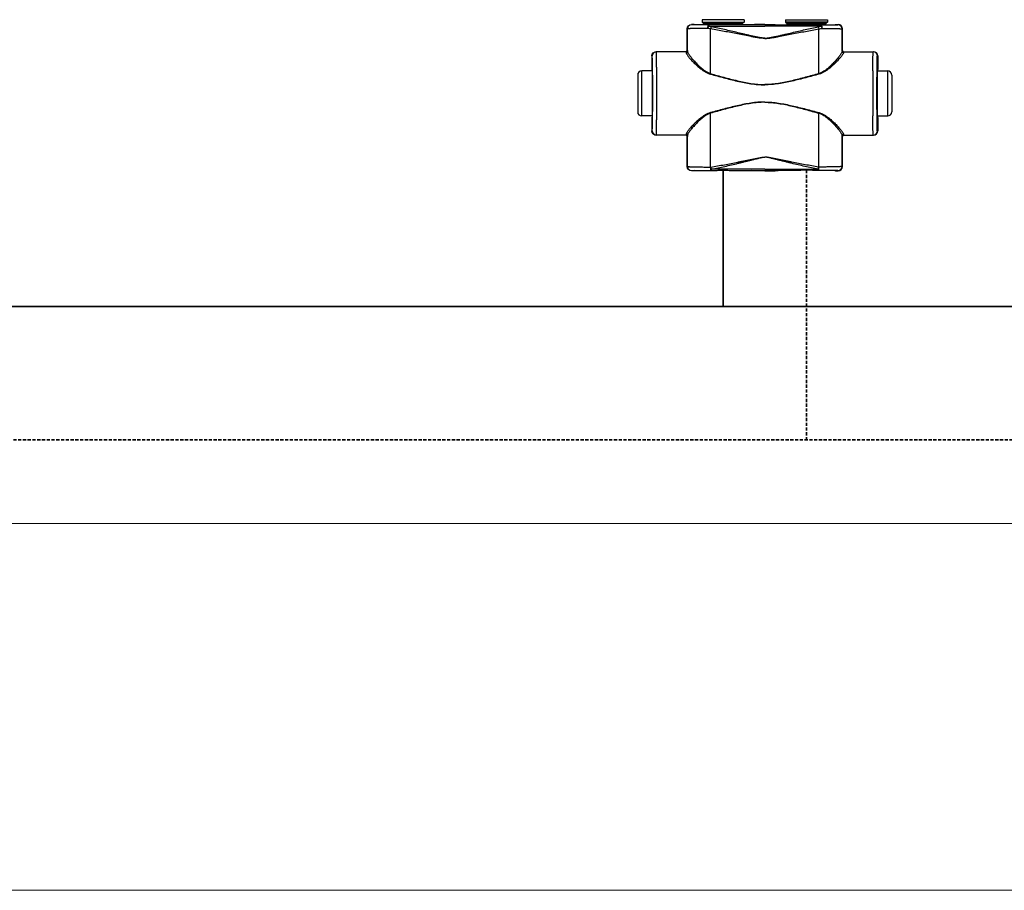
# Model space of a CAD drawing. Header units: millimetres. Extents: x 17747 to 112039, y -74980 to 446921.
# Tile 31 of 256: x 40736 to 41326, y -74980 to -74458. Entities that reach past the tile are written whole.
import ezdxf

# ---------------------------------------------------------------- set-up
doc = ezdxf.new("R2010")
doc.units = ezdxf.units.MM
doc.linetypes.add('phl_thick', pattern=[0])
doc.linetypes.add('VERDECKT', pattern=[9.525, 6.35, -3.175])
for name, color, linetype, lineweight in [('UT_SCHÉMA_PŘÍVOD', 10, 'Continuous', 35), ('UT_SCHÉMA_ZPÁTEČKA', 172, 'VERDECKT', 35), ('VZT_50 POPIS - OBECNE', 7, 'Continuous', 5)]:
    doc.layers.add(name, color=color, linetype=linetype, lineweight=lineweight)

msp = doc.modelspace()

# ---------------------------------------------------------------- linework, layer by layer
at = {"color": 0, "linetype": 'Continuous'}
for p, q in [((41170.48, -74458.31), (41145.28, -74458.31)), ((41145.28, -74458.31), (41145.28, -74459.71)), ((41170.48, -74458.31), (41170.48, -74459.71)), ((41195.28, -74458.31), (41220.48, -74458.31)), ((41195.28, -74458.31), (41195.28, -74459.71)), ((41220.48, -74458.31), (41220.48, -74459.71)), ((41136.5, -74463.83), (41136.38, -74463.71)), ((41136.38, -74476.71), (41136.38, -74463.71)), ((41139, -74461.33), (41138.88, -74461.21)), ((41140.53, -74461.21), (41138.88, -74461.21)), ((41140.88, -74461.31), (41140.53, -74461.21)), ((41145.28, -74459.71), (41146.23, -74460.66)), ((41145.28, -74459.71), (41170.48, -74459.71)), ((41146.23, -74460.66), (41169.52, -74460.66)), ((41146.38, -74461.02), (41169.38, -74461.02)), ((41146.38, -74461.02), (41146.38, -74461.38)), ((41154.02, -74461.4), (41149.18, -74461.4)), ((41149.18, -74462.1), (41149.18, -74461.4)), ((41149.18, -74462.1), (41182.88, -74462.1)), ((41182.88, -74461.4), (41161.73, -74461.4)), ((41169.38, -74461.02), (41169.38, -74461.38)), ((41170.48, -74459.71), (41169.52, -74460.66)), ((41176.63, -74461.21), (41174.88, -74461.31)), ((41182.88, -74461.21), (41176.63, -74461.21)), ((41182.88, -74461.21), (41189.13, -74461.21)), ((41182.88, -74461.4), (41204.02, -74461.4)), ((41216.58, -74462.1), (41182.88, -74462.1)), ((41189.13, -74461.21), (41190.88, -74461.31)), ((41220.48, -74459.71), (41195.28, -74459.71)), ((41195.28, -74459.71), (41196.23, -74460.66)), ((41219.52, -74460.66), (41196.23, -74460.66)), ((41219.38, -74461.02), (41196.38, -74461.02)), ((41196.38, -74461.02), (41196.38, -74461.38)), ((41211.73, -74461.4), (41216.58, -74461.4)), ((41216.58, -74462.1), (41216.58, -74461.4)), ((41219.38, -74461.02), (41219.38, -74461.38)), ((41220.48, -74459.71), (41219.52, -74460.66)), ((41224.88, -74461.31), (41225.23, -74461.21)), ((41225.23, -74461.21), (41226.88, -74461.21)), ((41226.76, -74461.33), (41226.88, -74461.21)), ((41229.26, -74463.83), (41229.38, -74463.71)), ((41229.38, -74476.71), (41229.38, -74463.71)), ((41115.39, -74480.01), (41115.18, -74480.01)), ((41115.18, -74480.01), (41115.18, -74488.16)), ((41135.68, -74477.51), (41117.68, -74477.51)), ((41136.38, -74476.71), (41136.48, -74476.71)), ((41229.38, -74476.71), (41229.27, -74476.71)), ((41230.07, -74477.51), (41248.08, -74477.51)), ((41250.37, -74480.01), (41250.58, -74480.01)), ((41250.58, -74480.01), (41250.58, -74488.16)), ((41115.18, -74488.16), (41115.39, -74488.51)), ((41250.58, -74488.16), (41250.37, -74488.51)), ((41106.68, -74491.51), (41106.68, -74513.51)), ((41115.43, -74489.01), (41109.18, -74489.01)), ((41109.18, -74516.01), (41109.18, -74489.01)), ((41115.57, -74488.52), (41115.57, -74488.51)), ((41250.18, -74488.52), (41250.18, -74488.51)), ((41250.33, -74489.01), (41256.58, -74489.01)), ((41256.58, -74516.01), (41256.58, -74489.01)), ((41259.08, -74491.51), (41259.08, -74513.51)), ((41115.43, -74516.01), (41109.18, -74516.01)), ((41115.39, -74516.51), (41115.18, -74516.86)), ((41115.18, -74516.86), (41115.18, -74525.01)), ((41115.57, -74516.51), (41115.57, -74516.5)), ((41250.18, -74516.51), (41250.18, -74516.5)), ((41250.33, -74516.01), (41256.58, -74516.01)), ((41250.37, -74516.51), (41250.58, -74516.86)), ((41250.58, -74516.86), (41250.58, -74525.01)), ((41115.18, -74525.01), (41115.39, -74525.01)), ((41135.68, -74527.51), (41117.68, -74527.51)), ((41136.48, -74528.31), (41136.38, -74528.31)), ((41136.38, -74546.41), (41136.38, -74528.31)), ((41229.27, -74528.31), (41229.38, -74528.31)), ((41229.38, -74546.41), (41229.38, -74528.31)), ((41230.07, -74527.51), (41248.08, -74527.51)), ((41250.58, -74525.01), (41250.37, -74525.01)), ((41136.38, -74546.41), (41136.5, -74546.29)), ((41150.42, -74546.66), (41150.6, -74546.66)), ((41215.34, -74546.66), (41215.16, -74546.66)), ((41229.38, -74546.41), (41229.26, -74546.29)), ((41138.88, -74548.91), (41139, -74548.79)), ((41140.53, -74548.91), (41138.88, -74548.91)), ((41140.88, -74548.81), (41140.53, -74548.91)), ((41150.75, -74548.72), (41150.92, -74548.72)), ((41182.88, -74547.97), (41150.92, -74547.97)), ((41150.92, -74548.72), (41150.92, -74547.97)), ((41150.92, -74548.72), (41152.18, -74548.72)), ((41163.57, -74548.72), (41182.88, -74548.72)), ((41176.63, -74548.91), (41174.88, -74548.81)), ((41182.88, -74548.91), (41176.63, -74548.91)), ((41182.88, -74547.97), (41214.83, -74547.97)), ((41202.18, -74548.72), (41182.88, -74548.72)), ((41182.88, -74548.91), (41189.13, -74548.91)), ((41189.13, -74548.91), (41190.88, -74548.81)), ((41214.83, -74548.72), (41213.57, -74548.72)), ((41214.83, -74548.72), (41214.83, -74547.97)), ((41215.01, -74548.72), (41214.83, -74548.72)), ((41224.88, -74548.81), (41225.23, -74548.91)), ((41225.23, -74548.91), (41226.88, -74548.91)), ((41226.88, -74548.91), (41226.76, -74548.79))]:
    msp.add_line(p, q, dxfattribs=at)
for centre, radius, start, end in [((41139, -74463.83), 2.5, 90.00246, 179.99754), ((41145.88, -74461.02), 0.5, 0, 45), ((41169.88, -74461.02), 0.5, 135, 180), ((41195.88, -74461.02), 0.5, 0, 45), ((41219.88, -74461.02), 0.5, 135, 180), ((41226.76, -74463.83), 2.5, 0.00246, 89.99754), ((41117.89, -74480.01), 2.5, 90.00225, 180.00111), ((41135.68, -74476.71), 0.8, 270.0036, 359.99724), ((41230.07, -74476.71), 0.8, 180.00276, 269.9964), ((41247.87, -74480.01), 2.5, 359.99889, 89.99775), ((41109.18, -74491.51), 2.5, 90, 180), ((38675.72, -74502.51), 2442.41, 359.68325, 0.31675), ((43690.04, -74502.51), 2442.41, 179.68325, 180.31675), ((41256.58, -74491.51), 2.5, 0, 90), ((41109.18, -74513.51), 2.5, 180, 270), ((41256.58, -74513.51), 2.5, 270, 0), ((41117.89, -74525.01), 2.5, 179.99889, 269.99775), ((41135.68, -74528.31), 0.8, 0.00276, 89.9964), ((41230.07, -74528.31), 0.8, 90.0036, 179.99724), ((41247.87, -74525.01), 2.5, 270.00225, 0.00111), ((41139, -74546.29), 2.5, 180.00246, 269.99754), ((41226.76, -74546.29), 2.5, 270.00246, 359.99754)]:
    msp.add_arc(centre, radius, start, end, dxfattribs=at)
at = {"color": 0, "linetype": 'Continuous', "extrusion": (0, 0, -1)}
for centre, major_axis, ratio, start_param, end_param in [((41138.88, -74463.71), (-1.77, 1.77), 0.999973, -0.785384, 0.785384), ((41157.88, -74461.31), (-17, 0), 0.005236, 4.941076, 6.283185), ((41157.88, -74461.31), (-17, 0), 0.005236, 3.141593, 4.483702), ((41117.68, -74480.01), (-2.5, 0), 0.999945, 0, 1.570796), ((41135.58, -74476.71), (-0.8, 0), 0.999986, -3.141593, -1.659157), ((41115.39, -74502.51), (0, 14), 0.010472, 0, 3.141593), ((41117.68, -74525.01), (-2.5, 0), 0.999945, -1.570796, 0), ((41135.58, -74528.31), (0.8, 0), 0.999986, -1.395381, 0), ((41138.88, -74546.41), (1.77, 1.77), 0.999973, -3.926977, -2.356208), ((41157.88, -74548.81), (-17, 0), 0.005236, 0, 1.229157), ((41157.88, -74548.81), (-17, 0), 0.005236, 1.912436, 3.141593)]:
    msp.add_ellipse(centre, major_axis=major_axis, ratio=ratio, start_param=start_param, end_param=end_param, dxfattribs=at)
at = {"color": 0, "linetype": 'Continuous'}
for centre, major_axis, ratio, start_param, end_param in [((41207.88, -74461.31), (17, 0), 0.005236, 3.141593, 4.483702), ((41207.88, -74461.31), (17, 0), 0.005236, 4.941076, 6.283185), ((41226.88, -74463.71), (1.77, 1.77), 0.999973, -0.785384, 0.785384), ((41230.18, -74476.71), (0.8, 0), 0.999986, -3.141593, -1.659157), ((41248.08, -74480.01), (2.5, 0), 0.999945, 0, 1.570796), ((41250.37, -74502.51), (0, 14), 0.010472, 0, 3.141593), ((41230.18, -74528.31), (-0.8, 0), 0.999986, -1.395381, 0), ((41248.08, -74525.01), (2.5, 0), 0.999945, -1.570796, 0), ((41226.88, -74546.41), (-1.77, 1.77), 0.999973, -3.926977, -2.356208), ((41207.88, -74548.81), (17, 0), 0.005236, 1.912436, 3.141593), ((41207.88, -74548.81), (17, 0), 0.005236, 0, 1.229157)]:
    msp.add_ellipse(centre, major_axis=major_axis, ratio=ratio, start_param=start_param, end_param=end_param, dxfattribs=at)
for points, knots in [([(41148.56, -74463.52), (41147.73, -74463.52), (41146.12, -74463.53), (41144.16, -74463.55), (41142.69, -74463.58), (41141.69, -74463.59), (41140.76, -74463.61), (41139.91, -74463.63), (41139.14, -74463.65), (41138.47, -74463.67), (41137.89, -74463.7), (41137.47, -74463.72), (41137.19, -74463.74), (41137.01, -74463.75), (41136.86, -74463.76), (41136.74, -74463.78), (41136.64, -74463.79), (41136.57, -74463.8), (41136.53, -74463.81), (41136.5, -74463.83), (41136.5, -74463.83)], [0, 0, 0, 0, 0.207034, 0.39928, 0.488214, 0.57154, 0.648707, 0.71921, 0.782588, 0.838437, 0.886403, 0.926186, 0.942933, 0.957549, 0.970012, 0.98031, 0.988432, 0.994377, 0.998178, 1, 1, 1, 1]), ([(41136.51, -74477.25), (41136.51, -74476.12), (41136.51, -74471.65), (41136.5, -74467.18), (41136.5, -74463.83)], [0, 0, 0, 0, 0.250733, 1, 1, 1, 1]), ([(41149.18, -74461.4), (41148.47, -74461.4), (41147.11, -74461.4), (41145.45, -74461.39), (41144.22, -74461.39), (41143.37, -74461.39), (41142.58, -74461.38), (41141.87, -74461.38), (41141.22, -74461.37), (41140.66, -74461.37), (41140.17, -74461.36), (41139.82, -74461.36), (41139.58, -74461.35), (41139.43, -74461.35), (41139.3, -74461.35), (41139.2, -74461.34), (41139.13, -74461.34), (41139.08, -74461.34), (41139.05, -74461.34), (41139.03, -74461.34), (41139.02, -74461.34), (41139.01, -74461.33), (41139, -74461.33), (41139, -74461.33)], [0, 0, 0, 0, 0.207653, 0.400343, 0.489423, 0.572844, 0.650059, 0.720565, 0.783909, 0.839692, 0.887568, 0.927242, 0.943927, 0.958477, 0.970869, 0.981088, 0.989117, 0.992306, 0.994945, 0.997032, 0.998568, 0.999554, 1, 1, 1, 1]), ([(41149.18, -74461.4), (41149.09, -74461.4), (41148.99, -74461.51), (41148.91, -74461.65), (41148.84, -74461.8), (41148.76, -74462.02), (41148.69, -74462.34), (41148.63, -74462.7), (41148.58, -74463.1), (41148.57, -74463.38), (41148.56, -74463.52)], [0, 0, 0, 0, 0.117156, 0.161001, 0.211236, 0.330442, 0.472834, 0.634922, 0.812344, 1, 1, 1, 1]), ([(41149.18, -74462.1), (41149.05, -74462.3), (41148.82, -74462.77), (41148.64, -74463.26), (41148.56, -74463.52)], [0, 0, 0, 0, 0.464895, 1, 1, 1, 1]), ([(41150.43, -74463.88), (41150.27, -74463.86), (41149.64, -74463.76), (41149.02, -74463.63), (41148.56, -74463.52)], [0, 0, 0, 0, 0.252579, 1, 1, 1, 1]), ([(41150.75, -74462.54), (41150.61, -74462.52), (41150.08, -74462.4), (41149.56, -74462.23), (41149.18, -74462.1)], [0, 0, 0, 0, 0.253704, 1, 1, 1, 1]), ([(41150.75, -74462.54), (41150.69, -74462.75), (41150.57, -74463.19), (41150.47, -74463.64), (41150.43, -74463.88)], [0, 0, 0, 0, 0.464569, 1, 1, 1, 1]), ([(41182.88, -74469.52), (41182.88, -74469.52), (41182.19, -74469.52), (41180.81, -74469.44), (41178.76, -74469.16), (41176.72, -74468.81), (41174.01, -74468.3), (41170.63, -74467.64), (41166.59, -74466.84), (41162.54, -74466.06), (41158.5, -74465.3), (41154.47, -74464.57), (41151.77, -74464.11), (41150.43, -74463.88)], [0.5000015, 0.5000015, 0.5000015, 0.5000015, 0.500002, 0.5313979, 0.5627848, 0.5941575, 0.6255147, 0.6881766, 0.7507583, 0.8132458, 0.8756245, 0.9378805, 1, 1, 1, 1]), ([(41150.44, -74490.65), (41150.44, -74488.42), (41150.44, -74479.49), (41150.43, -74470.57), (41150.43, -74463.88)], [0, 0, 0, 0, 0.250952, 1, 1, 1, 1]), ([(41182.88, -74469.34), (41182.88, -74469.34), (41182.53, -74469.34), (41181.84, -74469.31), (41180.47, -74469.18), (41178.77, -74468.9), (41176.75, -74468.48), (41174.73, -74468.02), (41172.73, -74467.55), (41170.05, -74466.91), (41166.72, -74466.11), (41162.72, -74465.16), (41158.73, -74464.25), (41154.74, -74463.37), (41152.08, -74462.81), (41150.75, -74462.54)], [0.499995, 0.499995, 0.499995, 0.499995, 0.4999958, 0.5157333, 0.5314718, 0.5629204, 0.5943483, 0.6257534, 0.6571339, 0.6884877, 0.7511054, 0.813586, 0.8759088, 0.9380534, 1, 1, 1, 1]), ([(41161.73, -74461.4), (41161.09, -74461.4), (41159.81, -74461.43), (41157.88, -74461.45), (41155.95, -74461.43), (41154.66, -74461.4), (41154.02, -74461.4)], [0, 0, 0, 0, 0.248355, 0.5, 0.751645, 1, 1, 1, 1]), ([(41182.88, -74469.34), (41182.88, -74469.34), (41183.22, -74469.34), (41183.91, -74469.31), (41185.29, -74469.18), (41186.99, -74468.9), (41189.01, -74468.48), (41191.02, -74468.02), (41193.03, -74467.55), (41195.7, -74466.91), (41199.04, -74466.11), (41203.03, -74465.16), (41207.03, -74464.25), (41211.01, -74463.37), (41213.68, -74462.81), (41215.01, -74462.54)], [0.499995, 0.499995, 0.499995, 0.499995, 0.4999958, 0.5157333, 0.5314718, 0.5629204, 0.5943483, 0.6257534, 0.6571339, 0.6884877, 0.7511054, 0.813586, 0.8759088, 0.9380534, 1, 1, 1, 1]), ([(41182.88, -74469.52), (41182.88, -74469.52), (41183.57, -74469.52), (41184.95, -74469.44), (41187, -74469.16), (41189.04, -74468.81), (41191.75, -74468.3), (41195.12, -74467.64), (41199.17, -74466.84), (41203.21, -74466.06), (41207.25, -74465.3), (41211.29, -74464.57), (41213.98, -74464.11), (41215.33, -74463.88)], [0.5000015, 0.5000015, 0.5000015, 0.5000015, 0.500002, 0.5313979, 0.5627848, 0.5941575, 0.6255147, 0.6881766, 0.7507583, 0.8132458, 0.8756245, 0.9378805, 1, 1, 1, 1]), ([(41204.02, -74461.4), (41204.66, -74461.4), (41205.95, -74461.43), (41207.88, -74461.45), (41209.81, -74461.43), (41211.09, -74461.4), (41211.73, -74461.4)], [0, 0, 0, 0, 0.248355, 0.5, 0.751645, 1, 1, 1, 1]), ([(41215.01, -74462.54), (41215.14, -74462.52), (41215.67, -74462.4), (41216.2, -74462.23), (41216.58, -74462.1)], [0, 0, 0, 0, 0.253704, 1, 1, 1, 1]), ([(41215.01, -74462.54), (41215.07, -74462.75), (41215.19, -74463.19), (41215.29, -74463.64), (41215.33, -74463.88)], [0, 0, 0, 0, 0.464569, 1, 1, 1, 1]), ([(41215.32, -74490.65), (41215.32, -74488.42), (41215.32, -74479.49), (41215.33, -74470.57), (41215.33, -74463.88)], [0, 0, 0, 0, 0.250952, 1, 1, 1, 1]), ([(41215.33, -74463.88), (41215.49, -74463.86), (41216.11, -74463.76), (41216.73, -74463.63), (41217.19, -74463.52)], [0, 0, 0, 0, 0.252579, 1, 1, 1, 1]), ([(41216.58, -74461.4), (41217.28, -74461.4), (41218.64, -74461.4), (41220.3, -74461.39), (41221.54, -74461.39), (41222.39, -74461.39), (41223.17, -74461.38), (41223.89, -74461.38), (41224.53, -74461.37), (41225.1, -74461.37), (41225.58, -74461.36), (41225.94, -74461.36), (41226.18, -74461.35), (41226.33, -74461.35), (41226.45, -74461.35), (41226.56, -74461.34), (41226.63, -74461.34), (41226.68, -74461.34), (41226.7, -74461.34), (41226.72, -74461.34), (41226.74, -74461.34), (41226.75, -74461.33), (41226.75, -74461.33), (41226.76, -74461.33)], [0, 0, 0, 0, 0.207653, 0.400343, 0.489423, 0.572844, 0.650059, 0.720565, 0.783909, 0.839692, 0.887568, 0.927242, 0.943927, 0.958477, 0.970869, 0.981088, 0.989117, 0.992306, 0.994945, 0.997032, 0.998568, 0.999554, 1, 1, 1, 1]), ([(41216.58, -74461.4), (41216.67, -74461.4), (41216.77, -74461.51), (41216.85, -74461.65), (41216.92, -74461.8), (41216.99, -74462.02), (41217.07, -74462.34), (41217.13, -74462.7), (41217.17, -74463.1), (41217.19, -74463.38), (41217.19, -74463.52)], [0, 0, 0, 0, 0.117156, 0.161001, 0.211236, 0.330442, 0.472834, 0.634922, 0.812344, 1, 1, 1, 1]), ([(41216.58, -74462.1), (41216.7, -74462.3), (41216.93, -74462.77), (41217.11, -74463.26), (41217.19, -74463.52)], [0, 0, 0, 0, 0.464895, 1, 1, 1, 1]), ([(41217.19, -74463.52), (41218.03, -74463.52), (41219.64, -74463.53), (41221.6, -74463.55), (41223.07, -74463.58), (41224.07, -74463.59), (41225, -74463.61), (41225.85, -74463.63), (41226.61, -74463.65), (41227.29, -74463.67), (41227.86, -74463.7), (41228.28, -74463.72), (41228.57, -74463.74), (41228.75, -74463.75), (41228.9, -74463.76), (41229.02, -74463.78), (41229.12, -74463.79), (41229.19, -74463.8), (41229.23, -74463.81), (41229.25, -74463.83), (41229.26, -74463.83)], [0, 0, 0, 0, 0.207034, 0.39928, 0.488214, 0.57154, 0.648707, 0.71921, 0.782588, 0.838437, 0.886403, 0.926186, 0.942933, 0.957549, 0.970012, 0.98031, 0.988432, 0.994377, 0.998178, 1, 1, 1, 1]), ([(41229.25, -74477.25), (41229.25, -74476.12), (41229.25, -74471.65), (41229.25, -74467.18), (41229.26, -74463.83)], [0, 0, 0, 0, 0.250733, 1, 1, 1, 1]), ([(41115.57, -74488.51), (41115.57, -74487.88), (41115.56, -74486.69), (41115.54, -74485.24), (41115.52, -74484.19), (41115.51, -74483.49), (41115.5, -74482.85), (41115.49, -74482.27), (41115.48, -74481.75), (41115.47, -74481.3), (41115.45, -74480.92), (41115.44, -74480.64), (41115.43, -74480.45), (41115.43, -74480.33), (41115.42, -74480.24), (41115.42, -74480.16), (41115.41, -74480.1), (41115.4, -74480.05), (41115.4, -74480.03), (41115.39, -74480.01), (41115.39, -74480.01)], [0, 0, 0, 0, 0.221931, 0.420259, 0.509783, 0.592499, 0.668149, 0.736495, 0.797321, 0.850436, 0.895675, 0.932895, 0.948462, 0.961984, 0.973451, 0.982856, 0.990196, 0.99547, 0.998697, 1, 1, 1, 1]), ([(41118.09, -74489.01), (41118.08, -74488.17), (41118.07, -74486.57), (41118.05, -74484.63), (41118.04, -74483.22), (41118.03, -74482.26), (41118.01, -74481.39), (41118, -74480.6), (41117.99, -74479.9), (41117.98, -74479.28), (41117.96, -74478.75), (41117.95, -74478.37), (41117.94, -74478.11), (41117.93, -74477.96), (41117.93, -74477.82), (41117.92, -74477.71), (41117.91, -74477.63), (41117.9, -74477.57), (41117.9, -74477.53), (41117.89, -74477.51), (41117.89, -74477.51), (41117.89, -74477.51)], [0, 0, 0, 0, 0.218984, 0.416191, 0.505653, 0.588551, 0.664564, 0.733396, 0.794781, 0.848478, 0.894279, 0.932006, 0.947796, 0.961515, 0.973152, 0.982695, 0.990138, 0.995479, 0.998726, 0.999584, 1, 1, 1, 1]), ([(41135.68, -74477.51), (41135.68, -74477.51), (41135.69, -74477.51), (41135.69, -74477.52), (41135.69, -74477.53), (41135.69, -74477.55), (41135.69, -74477.59), (41135.7, -74477.65), (41135.7, -74477.72), (41135.7, -74477.81), (41135.71, -74477.91), (41135.71, -74477.99), (41135.71, -74478.03)], [0, 0, 0, 0, 0.005122, 0.017304, 0.037118, 0.064661, 0.143035, 0.252499, 0.393016, 0.564526, 0.766907, 1, 1, 1, 1]), ([(41136.51, -74477.25), (41136.51, -74477.35), (41136.47, -74477.55), (41136.29, -74477.81), (41136.02, -74477.99), (41135.81, -74478.03), (41135.71, -74478.03)], [0, 0, 0, 0, 0.247572, 0.496581, 0.747591, 1, 1, 1, 1]), ([(41135.71, -74478.03), (41135.71, -74478.09), (41135.73, -74478.23), (41135.81, -74478.46), (41135.92, -74478.7), (41136.13, -74479.09), (41136.48, -74479.63), (41137.01, -74480.34), (41137.66, -74481.12), (41138.69, -74482.31), (41140.19, -74483.89), (41142.23, -74485.85), (41144.15, -74487.49), (41145.84, -74488.76), (41147.7, -74489.97), (41149.24, -74490.69), (41150.34, -74490.99)], [0, 0, 0, 0, 0.009694, 0.02127, 0.034861, 0.050494, 0.087694, 0.13227, 0.183417, 0.240322, 0.368483, 0.511765, 0.666448, 0.747227, 0.829948, 1, 1, 1, 1]), ([(41136.48, -74476.71), (41136.48, -74476.71), (41136.49, -74476.71), (41136.49, -74476.72), (41136.49, -74476.73), (41136.49, -74476.75), (41136.49, -74476.79), (41136.5, -74476.85), (41136.5, -74476.93), (41136.5, -74477.02), (41136.51, -74477.13), (41136.51, -74477.2), (41136.51, -74477.25)], [0, 0, 0, 0, 0.005057, 0.017214, 0.037015, 0.06455, 0.142921, 0.252392, 0.392925, 0.564459, 0.766871, 1, 1, 1, 1]), ([(41136.51, -74477.25), (41136.51, -74477.31), (41136.53, -74477.46), (41136.6, -74477.69), (41136.7, -74477.95), (41136.9, -74478.35), (41137.24, -74478.91), (41137.74, -74479.64), (41138.35, -74480.45), (41139.32, -74481.66), (41140.74, -74483.29), (41142.67, -74485.31), (41144.48, -74487), (41146.1, -74488.31), (41147.88, -74489.57), (41149.37, -74490.34), (41150.44, -74490.65)], [0, 0, 0, 0, 0.010286, 0.022433, 0.036551, 0.052653, 0.090607, 0.135698, 0.187142, 0.244158, 0.372094, 0.514728, 0.6685, 0.748767, 0.830965, 1, 1, 1, 1]), ([(41229.25, -74477.25), (41229.24, -74477.31), (41229.22, -74477.46), (41229.16, -74477.69), (41229.05, -74477.95), (41228.85, -74478.35), (41228.52, -74478.91), (41228.02, -74479.64), (41227.41, -74480.45), (41226.44, -74481.66), (41225.02, -74483.29), (41223.09, -74485.31), (41221.28, -74487), (41219.66, -74488.31), (41217.88, -74489.57), (41216.38, -74490.34), (41215.32, -74490.65)], [0, 0, 0, 0, 0.010286, 0.022433, 0.036551, 0.052653, 0.090607, 0.135698, 0.187142, 0.244158, 0.372094, 0.514728, 0.6685, 0.748767, 0.830965, 1, 1, 1, 1]), ([(41230.05, -74478.03), (41230.04, -74478.09), (41230.02, -74478.23), (41229.95, -74478.46), (41229.84, -74478.7), (41229.63, -74479.09), (41229.27, -74479.63), (41228.74, -74480.34), (41228.1, -74481.12), (41227.07, -74482.31), (41225.56, -74483.89), (41223.52, -74485.85), (41221.61, -74487.49), (41219.91, -74488.76), (41218.06, -74489.97), (41216.51, -74490.69), (41215.42, -74490.99)], [0, 0, 0, 0, 0.009694, 0.02127, 0.034861, 0.050494, 0.087694, 0.13227, 0.183417, 0.240322, 0.368483, 0.511765, 0.666448, 0.747227, 0.829948, 1, 1, 1, 1]), ([(41229.27, -74476.71), (41229.27, -74476.71), (41229.27, -74476.71), (41229.27, -74476.72), (41229.27, -74476.73), (41229.27, -74476.75), (41229.26, -74476.79), (41229.26, -74476.85), (41229.26, -74476.93), (41229.25, -74477.02), (41229.25, -74477.13), (41229.25, -74477.2), (41229.25, -74477.25)], [0, 0, 0, 0, 0.005057, 0.017214, 0.037015, 0.06455, 0.142921, 0.252392, 0.392925, 0.564459, 0.766871, 1, 1, 1, 1]), ([(41229.25, -74477.25), (41229.25, -74477.35), (41229.29, -74477.55), (41229.47, -74477.81), (41229.73, -74477.99), (41229.94, -74478.03), (41230.05, -74478.03)], [0, 0, 0, 0, 0.247572, 0.496581, 0.747591, 1, 1, 1, 1]), ([(41230.07, -74477.51), (41230.07, -74477.51), (41230.07, -74477.51), (41230.07, -74477.52), (41230.07, -74477.53), (41230.07, -74477.55), (41230.06, -74477.59), (41230.06, -74477.65), (41230.06, -74477.72), (41230.05, -74477.81), (41230.05, -74477.91), (41230.05, -74477.99), (41230.05, -74478.03)], [0, 0, 0, 0, 0.005122, 0.017304, 0.037118, 0.064661, 0.143035, 0.252499, 0.393016, 0.564526, 0.766907, 1, 1, 1, 1]), ([(41247.67, -74489.01), (41247.68, -74488.17), (41247.69, -74486.57), (41247.7, -74484.63), (41247.72, -74483.22), (41247.73, -74482.26), (41247.74, -74481.39), (41247.75, -74480.6), (41247.77, -74479.9), (41247.78, -74479.28), (41247.79, -74478.75), (41247.81, -74478.37), (41247.82, -74478.11), (41247.82, -74477.96), (41247.83, -74477.82), (41247.84, -74477.71), (41247.85, -74477.63), (41247.85, -74477.57), (41247.86, -74477.53), (41247.86, -74477.51), (41247.87, -74477.51), (41247.87, -74477.51)], [0, 0, 0, 0, 0.218984, 0.416191, 0.505653, 0.588551, 0.664564, 0.733396, 0.794781, 0.848478, 0.894279, 0.932006, 0.947796, 0.961515, 0.973152, 0.982695, 0.990138, 0.995479, 0.998726, 0.999584, 1, 1, 1, 1]), ([(41250.18, -74488.51), (41250.19, -74487.88), (41250.2, -74486.69), (41250.22, -74485.24), (41250.23, -74484.19), (41250.24, -74483.49), (41250.25, -74482.85), (41250.27, -74482.27), (41250.28, -74481.75), (41250.29, -74481.3), (41250.3, -74480.92), (41250.31, -74480.64), (41250.32, -74480.45), (41250.33, -74480.33), (41250.33, -74480.24), (41250.34, -74480.16), (41250.35, -74480.1), (41250.35, -74480.05), (41250.36, -74480.03), (41250.36, -74480.01), (41250.37, -74480.01)], [0, 0, 0, 0, 0.221931, 0.420259, 0.509783, 0.592499, 0.668149, 0.736495, 0.797321, 0.850436, 0.895675, 0.932895, 0.948462, 0.961984, 0.973451, 0.982856, 0.990196, 0.99547, 0.998697, 1, 1, 1, 1]), ([(41115.57, -74516.5), (41115.59, -74514.31), (41115.62, -74509.64), (41115.63, -74502.51), (41115.62, -74495.38), (41115.59, -74490.72), (41115.57, -74488.52)], [0, 0, 0, 0, 0.235226, 0.499987, 0.764754, 1, 1, 1, 1]), ([(41150.44, -74490.65), (41150.43, -74490.68), (41150.4, -74490.79), (41150.36, -74490.9), (41150.34, -74490.99)], [0, 0, 0, 0, 0.258378, 1, 1, 1, 1]), ([(41150.34, -74490.99), (41153, -74491.7), (41157, -74492.78), (41162.36, -74494.15), (41166.4, -74495.12), (41170.47, -74496), (41174.57, -74496.73), (41178.02, -74497.14), (41180.79, -74497.32), (41182.18, -74497.34), (41182.88, -74497.34), (41182.88, -74497.34)], [0, 0, 0, 0, 0.1245061, 0.1869228, 0.2494269, 0.3120016, 0.3746311, 0.4372993, 0.4686472, 0.4999998, 0.5, 0.5, 0.5, 0.5]), ([(41150.44, -74490.65), (41153.09, -74491.39), (41157.08, -74492.5), (41162.41, -74493.9), (41166.44, -74494.9), (41170.49, -74495.81), (41174.58, -74496.56), (41178.03, -74496.99), (41180.8, -74497.17), (41182.18, -74497.2), (41182.88, -74497.2), (41182.88, -74497.2)], [0, 0, 0, 0, 0.1244767, 0.1868883, 0.2493924, 0.3119715, 0.3746087, 0.437287, 0.4686409, 0.4999998, 0.5, 0.5, 0.5, 0.5]), ([(41215.32, -74490.65), (41212.66, -74491.39), (41208.68, -74492.5), (41203.34, -74493.9), (41199.32, -74494.9), (41195.26, -74495.81), (41191.17, -74496.56), (41187.73, -74496.99), (41184.96, -74497.17), (41183.57, -74497.2), (41182.88, -74497.2), (41182.88, -74497.2)], [0, 0, 0, 0, 0.1244767, 0.1868883, 0.2493924, 0.3119715, 0.3746087, 0.437287, 0.4686409, 0.4999998, 0.5, 0.5, 0.5, 0.5]), ([(41215.42, -74490.99), (41212.76, -74491.7), (41208.75, -74492.78), (41203.4, -74494.15), (41199.36, -74495.12), (41195.29, -74496), (41191.19, -74496.73), (41187.74, -74497.14), (41184.96, -74497.32), (41183.57, -74497.34), (41182.88, -74497.34), (41182.88, -74497.34)], [0, 0, 0, 0, 0.1245061, 0.1869228, 0.2494269, 0.3120016, 0.3746311, 0.4372993, 0.4686472, 0.4999998, 0.5, 0.5, 0.5, 0.5]), ([(41215.32, -74490.65), (41215.32, -74490.68), (41215.36, -74490.79), (41215.39, -74490.9), (41215.42, -74490.99)], [0, 0, 0, 0, 0.258378, 1, 1, 1, 1]), ([(41250.18, -74516.5), (41250.17, -74514.31), (41250.14, -74509.64), (41250.13, -74502.51), (41250.14, -74495.38), (41250.17, -74490.72), (41250.18, -74488.52)], [0, 0, 0, 0, 0.235226, 0.499987, 0.764754, 1, 1, 1, 1]), ([(41182.88, -74507.68), (41181.49, -74507.68), (41178.71, -74507.8), (41174.57, -74508.29), (41170.47, -74509.02), (41166.4, -74509.9), (41162.36, -74510.87), (41157, -74512.24), (41153, -74513.32), (41150.34, -74514.03)], [0.5, 0.5, 0.5, 0.5, 0.5626889, 0.6253582, 0.6879892, 0.7505657, 0.8130716, 0.8754902, 1, 1, 1, 1]), ([(41182.88, -74507.82), (41181.49, -74507.82), (41178.72, -74507.95), (41174.58, -74508.46), (41170.49, -74509.21), (41166.44, -74510.12), (41162.41, -74511.12), (41157.08, -74512.52), (41153.09, -74513.63), (41150.44, -74514.37)], [0.5, 0.5, 0.5, 0.5, 0.5627005, 0.6253799, 0.6880187, 0.7505997, 0.8131057, 0.8755193, 1, 1, 1, 1]), ([(41182.88, -74507.68), (41184.27, -74507.68), (41187.05, -74507.8), (41191.19, -74508.29), (41195.29, -74509.02), (41199.36, -74509.9), (41203.4, -74510.87), (41208.75, -74512.24), (41212.76, -74513.32), (41215.42, -74514.03)], [0.5, 0.5, 0.5, 0.5, 0.5626889, 0.6253582, 0.6879892, 0.7505657, 0.8130716, 0.8754902, 1, 1, 1, 1]), ([(41182.88, -74507.82), (41184.27, -74507.82), (41187.04, -74507.95), (41191.17, -74508.46), (41195.26, -74509.21), (41199.32, -74510.12), (41203.34, -74511.12), (41208.68, -74512.52), (41212.66, -74513.63), (41215.32, -74514.37)], [0.5, 0.5, 0.5, 0.5, 0.5627005, 0.6253799, 0.6880187, 0.7505997, 0.8131057, 0.8755193, 1, 1, 1, 1]), ([(41115.39, -74525.01), (41115.39, -74525.01), (41115.4, -74524.99), (41115.4, -74524.97), (41115.41, -74524.92), (41115.42, -74524.86), (41115.42, -74524.78), (41115.43, -74524.69), (41115.43, -74524.57), (41115.44, -74524.38), (41115.45, -74524.11), (41115.47, -74523.72), (41115.48, -74523.27), (41115.49, -74522.75), (41115.5, -74522.17), (41115.51, -74521.53), (41115.52, -74520.83), (41115.54, -74519.78), (41115.56, -74518.33), (41115.57, -74517.14), (41115.57, -74516.51)], [0, 0, 0, 0, 0.001303, 0.00453, 0.009804, 0.017144, 0.026549, 0.038016, 0.051538, 0.067105, 0.104325, 0.149564, 0.202679, 0.263505, 0.331851, 0.407501, 0.490217, 0.579741, 0.778069, 1, 1, 1, 1]), ([(41117.89, -74527.51), (41117.89, -74527.51), (41117.89, -74527.51), (41117.9, -74527.49), (41117.9, -74527.45), (41117.91, -74527.39), (41117.92, -74527.31), (41117.93, -74527.2), (41117.93, -74527.06), (41117.94, -74526.91), (41117.95, -74526.65), (41117.96, -74526.27), (41117.98, -74525.74), (41117.99, -74525.13), (41118, -74524.42), (41118.01, -74523.63), (41118.03, -74522.76), (41118.04, -74521.8), (41118.05, -74520.39), (41118.07, -74518.45), (41118.08, -74516.85), (41118.09, -74516.01)], [0, 0, 0, 0, 0.000416, 0.001274, 0.004521, 0.009862, 0.017305, 0.026849, 0.038485, 0.052204, 0.067994, 0.105721, 0.151522, 0.205219, 0.266604, 0.335437, 0.411449, 0.494347, 0.58381, 0.781016, 1, 1, 1, 1]), ([(41150.34, -74514.03), (41149.24, -74514.33), (41147.7, -74515.06), (41145.84, -74516.26), (41144.15, -74517.53), (41142.23, -74519.17), (41140.19, -74521.13), (41138.69, -74522.71), (41137.66, -74523.9), (41137.01, -74524.68), (41136.48, -74525.39), (41136.13, -74525.93), (41135.92, -74526.32), (41135.81, -74526.57), (41135.73, -74526.79), (41135.71, -74526.93), (41135.71, -74526.99)], [0, 0, 0, 0, 0.170052, 0.252774, 0.333553, 0.488235, 0.631517, 0.759678, 0.816583, 0.86773, 0.912306, 0.949506, 0.965139, 0.978731, 0.990306, 1, 1, 1, 1]), ([(41150.44, -74514.37), (41149.37, -74514.68), (41147.88, -74515.45), (41146.1, -74516.71), (41144.48, -74518.02), (41142.67, -74519.71), (41140.74, -74521.73), (41139.32, -74523.36), (41138.35, -74524.57), (41137.74, -74525.38), (41137.24, -74526.11), (41136.9, -74526.67), (41136.7, -74527.07), (41136.6, -74527.33), (41136.53, -74527.56), (41136.51, -74527.71), (41136.51, -74527.77)], [0, 0, 0, 0, 0.169036, 0.251233, 0.3315, 0.485272, 0.627906, 0.755842, 0.812858, 0.864302, 0.909393, 0.947347, 0.963449, 0.977567, 0.989714, 1, 1, 1, 1]), ([(41150.44, -74514.37), (41150.43, -74514.34), (41150.4, -74514.23), (41150.36, -74514.12), (41150.34, -74514.03)], [0, 0, 0, 0, 0.258378, 1, 1, 1, 1]), ([(41150.42, -74546.66), (41150.42, -74543.99), (41150.43, -74533.22), (41150.44, -74522.46), (41150.44, -74514.37)], [0, 0, 0, 0, 0.248459, 1, 1, 1, 1]), ([(41215.32, -74514.37), (41215.32, -74514.34), (41215.36, -74514.23), (41215.39, -74514.12), (41215.42, -74514.03)], [0, 0, 0, 0, 0.258378, 1, 1, 1, 1]), ([(41215.32, -74514.37), (41216.38, -74514.68), (41217.88, -74515.45), (41219.66, -74516.71), (41221.28, -74518.02), (41223.09, -74519.71), (41225.02, -74521.73), (41226.44, -74523.36), (41227.41, -74524.57), (41228.02, -74525.38), (41228.52, -74526.11), (41228.85, -74526.67), (41229.05, -74527.07), (41229.16, -74527.33), (41229.22, -74527.56), (41229.24, -74527.71), (41229.25, -74527.77)], [0, 0, 0, 0, 0.169036, 0.251233, 0.3315, 0.485272, 0.627906, 0.755842, 0.812858, 0.864302, 0.909393, 0.947347, 0.963449, 0.977567, 0.989714, 1, 1, 1, 1]), ([(41215.34, -74546.66), (41215.33, -74543.99), (41215.32, -74533.22), (41215.32, -74522.46), (41215.32, -74514.37)], [0, 0, 0, 0, 0.248459, 1, 1, 1, 1]), ([(41215.42, -74514.03), (41216.51, -74514.33), (41218.06, -74515.06), (41219.91, -74516.26), (41221.61, -74517.53), (41223.52, -74519.17), (41225.56, -74521.13), (41227.07, -74522.71), (41228.1, -74523.9), (41228.74, -74524.68), (41229.27, -74525.39), (41229.63, -74525.93), (41229.84, -74526.32), (41229.95, -74526.57), (41230.02, -74526.79), (41230.04, -74526.93), (41230.05, -74526.99)], [0, 0, 0, 0, 0.170052, 0.252774, 0.333553, 0.488235, 0.631517, 0.759678, 0.816583, 0.86773, 0.912306, 0.949506, 0.965139, 0.978731, 0.990306, 1, 1, 1, 1]), ([(41247.87, -74527.51), (41247.87, -74527.51), (41247.86, -74527.51), (41247.86, -74527.49), (41247.85, -74527.45), (41247.85, -74527.39), (41247.84, -74527.31), (41247.83, -74527.2), (41247.82, -74527.06), (41247.82, -74526.91), (41247.81, -74526.65), (41247.79, -74526.27), (41247.78, -74525.74), (41247.77, -74525.13), (41247.75, -74524.42), (41247.74, -74523.63), (41247.73, -74522.76), (41247.72, -74521.8), (41247.7, -74520.39), (41247.69, -74518.45), (41247.68, -74516.85), (41247.67, -74516.01)], [0, 0, 0, 0, 0.000416, 0.001274, 0.004521, 0.009862, 0.017305, 0.026849, 0.038485, 0.052204, 0.067994, 0.105721, 0.151522, 0.205219, 0.266604, 0.335437, 0.411449, 0.494347, 0.58381, 0.781016, 1, 1, 1, 1]), ([(41250.37, -74525.01), (41250.36, -74525.01), (41250.36, -74524.99), (41250.35, -74524.97), (41250.35, -74524.92), (41250.34, -74524.86), (41250.33, -74524.78), (41250.33, -74524.69), (41250.32, -74524.57), (41250.31, -74524.38), (41250.3, -74524.11), (41250.29, -74523.72), (41250.28, -74523.27), (41250.27, -74522.75), (41250.25, -74522.17), (41250.24, -74521.53), (41250.23, -74520.83), (41250.22, -74519.78), (41250.2, -74518.33), (41250.19, -74517.14), (41250.18, -74516.51)], [0, 0, 0, 0, 0.001303, 0.00453, 0.009804, 0.017144, 0.026549, 0.038016, 0.051538, 0.067105, 0.104325, 0.149564, 0.202679, 0.263505, 0.331851, 0.407501, 0.490217, 0.579741, 0.778069, 1, 1, 1, 1]), ([(41135.71, -74526.99), (41135.71, -74527.03), (41135.71, -74527.11), (41135.7, -74527.21), (41135.7, -74527.3), (41135.7, -74527.37), (41135.69, -74527.43), (41135.69, -74527.47), (41135.69, -74527.49), (41135.69, -74527.5), (41135.69, -74527.51), (41135.68, -74527.51), (41135.68, -74527.51)], [0, 0, 0, 0, 0.233093, 0.435474, 0.606984, 0.747501, 0.856965, 0.935339, 0.962882, 0.982696, 0.994878, 1, 1, 1, 1]), ([(41136.51, -74527.77), (41136.51, -74527.67), (41136.47, -74527.47), (41136.29, -74527.21), (41136.02, -74527.03), (41135.81, -74526.99), (41135.71, -74526.99)], [0, 0, 0, 0, 0.247572, 0.496581, 0.747591, 1, 1, 1, 1]), ([(41136.51, -74527.77), (41136.51, -74527.82), (41136.51, -74527.89), (41136.5, -74528), (41136.5, -74528.1), (41136.5, -74528.17), (41136.49, -74528.23), (41136.49, -74528.27), (41136.49, -74528.29), (41136.49, -74528.3), (41136.49, -74528.31), (41136.48, -74528.31), (41136.48, -74528.31)], [0, 0, 0, 0, 0.23313, 0.435541, 0.607074, 0.747608, 0.857079, 0.93545, 0.962985, 0.982786, 0.994943, 1, 1, 1, 1]), ([(41136.5, -74546.29), (41136.5, -74544.76), (41136.5, -74538.58), (41136.51, -74532.41), (41136.51, -74527.77)], [0, 0, 0, 0, 0.248801, 1, 1, 1, 1]), ([(41229.25, -74527.77), (41229.25, -74527.67), (41229.29, -74527.47), (41229.47, -74527.21), (41229.73, -74527.03), (41229.94, -74526.99), (41230.05, -74526.99)], [0, 0, 0, 0, 0.247572, 0.496581, 0.747591, 1, 1, 1, 1]), ([(41229.26, -74546.29), (41229.26, -74544.76), (41229.25, -74538.58), (41229.25, -74532.41), (41229.25, -74527.77)], [0, 0, 0, 0, 0.248801, 1, 1, 1, 1]), ([(41229.25, -74527.77), (41229.25, -74527.82), (41229.25, -74527.89), (41229.25, -74528), (41229.26, -74528.1), (41229.26, -74528.17), (41229.26, -74528.23), (41229.27, -74528.27), (41229.27, -74528.29), (41229.27, -74528.3), (41229.27, -74528.31), (41229.27, -74528.31), (41229.27, -74528.31)], [0, 0, 0, 0, 0.23313, 0.435541, 0.607074, 0.747608, 0.857079, 0.93545, 0.962985, 0.982786, 0.994943, 1, 1, 1, 1]), ([(41230.05, -74526.99), (41230.05, -74527.03), (41230.05, -74527.11), (41230.05, -74527.21), (41230.06, -74527.3), (41230.06, -74527.37), (41230.06, -74527.43), (41230.07, -74527.47), (41230.07, -74527.49), (41230.07, -74527.5), (41230.07, -74527.51), (41230.07, -74527.51), (41230.07, -74527.51)], [0, 0, 0, 0, 0.233093, 0.435474, 0.606984, 0.747501, 0.856965, 0.935339, 0.962882, 0.982696, 0.994878, 1, 1, 1, 1]), ([(41150.6, -74546.66), (41151.94, -74546.44), (41154.63, -74545.98), (41158.65, -74545.26), (41162.68, -74544.5), (41166.03, -74543.84), (41168.72, -74543.3), (41170.73, -74542.89), (41172.75, -74542.48), (41174.76, -74542.06), (41176.78, -74541.65), (41178.46, -74541.31), (41179.81, -74541.04), (41181.16, -74540.8), (41182.19, -74540.66), (41182.88, -74540.66)], [0, 0, 0, 0, 0.0621172, 0.1243716, 0.1867502, 0.2492392, 0.2805207, 0.3118245, 0.3431487, 0.3744915, 0.4058513, 0.4372266, 0.4529199, 0.4686172, 0.5, 0.5, 0.5, 0.5]), ([(41150.92, -74547.97), (41152.25, -74547.71), (41154.9, -74547.15), (41158.88, -74546.28), (41162.87, -74545.37), (41166.18, -74544.57), (41168.84, -74543.93), (41170.83, -74543.43), (41172.83, -74542.94), (41174.82, -74542.44), (41176.82, -74541.93), (41178.49, -74541.52), (41179.82, -74541.2), (41181.16, -74540.91), (41182.19, -74540.73), (41182.88, -74540.73)], [0, 0, 0, 0, 0.0619437, 0.1240868, 0.1864104, 0.2488944, 0.2801902, 0.3115184, 0.3428764, 0.3742614, 0.4056711, 0.4371032, 0.4528275, 0.4685577, 0.5, 0.5, 0.5, 0.5]), ([(41215.16, -74546.66), (41213.81, -74546.44), (41211.13, -74545.98), (41207.11, -74545.26), (41203.08, -74544.5), (41199.73, -74543.84), (41197.04, -74543.3), (41195.03, -74542.89), (41193.01, -74542.48), (41190.99, -74542.06), (41188.98, -74541.65), (41187.29, -74541.31), (41185.94, -74541.04), (41184.59, -74540.8), (41183.56, -74540.66), (41182.88, -74540.66)], [0, 0, 0, 0, 0.0621172, 0.1243716, 0.1867502, 0.2492392, 0.2805207, 0.3118245, 0.3431487, 0.3744915, 0.4058513, 0.4372266, 0.4529199, 0.4686172, 0.5, 0.5, 0.5, 0.5]), ([(41214.83, -74547.97), (41213.51, -74547.71), (41210.85, -74547.15), (41206.87, -74546.28), (41202.89, -74545.37), (41199.57, -74544.57), (41196.92, -74543.93), (41194.92, -74543.43), (41192.93, -74542.94), (41190.93, -74542.44), (41188.94, -74541.93), (41187.27, -74541.52), (41185.93, -74541.2), (41184.59, -74540.91), (41183.56, -74540.73), (41182.88, -74540.73)], [0, 0, 0, 0, 0.0619437, 0.1240868, 0.1864104, 0.2488944, 0.2801902, 0.3115184, 0.3428764, 0.3742614, 0.4056711, 0.4371032, 0.4528275, 0.4685577, 0.5, 0.5, 0.5, 0.5]), ([(41136.5, -74546.29), (41136.5, -74546.3), (41136.53, -74546.32), (41136.58, -74546.33), (41136.66, -74546.35), (41136.77, -74546.36), (41136.92, -74546.38), (41137.1, -74546.4), (41137.3, -74546.41), (41137.64, -74546.44), (41138.14, -74546.46), (41138.82, -74546.49), (41139.61, -74546.52), (41140.5, -74546.55), (41141.49, -74546.57), (41142.57, -74546.59), (41143.74, -74546.61), (41145.42, -74546.63), (41147.66, -74546.65), (41149.48, -74546.66), (41150.42, -74546.66)], [0, 0, 0, 0, 0.001901, 0.0058, 0.011886, 0.020197, 0.030732, 0.043479, 0.058422, 0.075536, 0.116153, 0.165047, 0.22186, 0.286169, 0.35749, 0.43527, 0.518903, 0.607727, 0.798032, 1, 1, 1, 1]), ([(41150.75, -74548.72), (41150.72, -74548.72), (41150.69, -74548.69), (41150.66, -74548.63), (41150.63, -74548.56), (41150.6, -74548.48), (41150.57, -74548.34), (41150.51, -74548), (41150.45, -74547.43), (41150.43, -74546.93), (41150.42, -74546.66)], [0, 0, 0, 0, 0.03281, 0.058939, 0.09263, 0.134005, 0.182986, 0.302653, 0.616803, 1, 1, 1, 1]), ([(41150.92, -74548.72), (41150.9, -74548.72), (41150.86, -74548.69), (41150.83, -74548.63), (41150.81, -74548.56), (41150.78, -74548.48), (41150.75, -74548.34), (41150.69, -74548), (41150.63, -74547.43), (41150.61, -74546.93), (41150.6, -74546.66)], [0, 0, 0, 0, 0.032697, 0.058797, 0.092469, 0.133835, 0.182813, 0.302491, 0.616704, 1, 1, 1, 1]), ([(41150.92, -74547.97), (41150.86, -74547.77), (41150.74, -74547.34), (41150.64, -74546.9), (41150.6, -74546.66)], [0, 0, 0, 0, 0.463333, 1, 1, 1, 1]), ([(41214.83, -74548.72), (41214.86, -74548.72), (41214.89, -74548.69), (41214.92, -74548.63), (41214.95, -74548.56), (41214.97, -74548.48), (41215.01, -74548.34), (41215.07, -74548), (41215.13, -74547.43), (41215.15, -74546.93), (41215.16, -74546.66)], [0, 0, 0, 0, 0.032697, 0.058797, 0.092469, 0.133835, 0.182813, 0.302491, 0.616704, 1, 1, 1, 1]), ([(41214.83, -74547.97), (41214.9, -74547.77), (41215.02, -74547.34), (41215.11, -74546.9), (41215.16, -74546.66)], [0, 0, 0, 0, 0.463333, 1, 1, 1, 1]), ([(41215.01, -74548.72), (41215.03, -74548.72), (41215.07, -74548.69), (41215.1, -74548.63), (41215.13, -74548.56), (41215.15, -74548.48), (41215.19, -74548.34), (41215.25, -74548), (41215.31, -74547.43), (41215.33, -74546.93), (41215.34, -74546.66)], [0, 0, 0, 0, 0.03281, 0.058939, 0.09263, 0.134005, 0.182986, 0.302653, 0.616803, 1, 1, 1, 1]), ([(41229.26, -74546.29), (41229.26, -74546.3), (41229.23, -74546.32), (41229.18, -74546.33), (41229.1, -74546.35), (41228.98, -74546.36), (41228.84, -74546.38), (41228.66, -74546.4), (41228.45, -74546.41), (41228.11, -74546.44), (41227.62, -74546.46), (41226.94, -74546.49), (41226.15, -74546.52), (41225.26, -74546.55), (41224.26, -74546.57), (41223.18, -74546.59), (41222.02, -74546.61), (41220.33, -74546.63), (41218.1, -74546.65), (41216.27, -74546.66), (41215.34, -74546.66)], [0, 0, 0, 0, 0.001901, 0.0058, 0.011886, 0.020197, 0.030732, 0.043479, 0.058422, 0.075536, 0.116153, 0.165047, 0.22186, 0.286169, 0.35749, 0.43527, 0.518903, 0.607727, 0.798032, 1, 1, 1, 1]), ([(41139, -74548.79), (41139, -74548.79), (41139, -74548.79), (41139.01, -74548.79), (41139.03, -74548.79), (41139.06, -74548.79), (41139.09, -74548.78), (41139.14, -74548.78), (41139.23, -74548.78), (41139.35, -74548.78), (41139.5, -74548.77), (41139.68, -74548.77), (41139.88, -74548.77), (41140.1, -74548.76), (41140.45, -74548.76), (41140.95, -74548.76), (41141.61, -74548.75), (41142.36, -74548.75), (41143.2, -74548.74), (41144.11, -74548.74), (41145.09, -74548.73), (41146.52, -74548.73), (41148.41, -74548.72), (41149.95, -74548.72), (41150.75, -74548.72)], [0, 0, 0, 0, 0.000442, 0.001439, 0.003, 0.005125, 0.007814, 0.011067, 0.019262, 0.029696, 0.04235, 0.057205, 0.074237, 0.093413, 0.114703, 0.163471, 0.220191, 0.284451, 0.355774, 0.433617, 0.517377, 0.606395, 0.797271, 1, 1, 1, 1]), ([(41152.18, -74548.72), (41152.65, -74548.72), (41153.58, -74548.69), (41154.99, -74548.6), (41156.43, -74548.53), (41157.88, -74548.51), (41159.33, -74548.53), (41160.76, -74548.6), (41162.18, -74548.69), (41163.11, -74548.72), (41163.57, -74548.72)], [0, 0, 0, 0, 0.12176, 0.246313, 0.372689, 0.5, 0.627311, 0.753687, 0.87824, 1, 1, 1, 1]), ([(41213.57, -74548.72), (41213.11, -74548.72), (41212.18, -74548.69), (41210.76, -74548.6), (41209.33, -74548.53), (41207.88, -74548.51), (41206.43, -74548.53), (41204.99, -74548.6), (41203.58, -74548.69), (41202.65, -74548.72), (41202.18, -74548.72)], [0, 0, 0, 0, 0.12176, 0.246313, 0.372689, 0.5, 0.627311, 0.753687, 0.87824, 1, 1, 1, 1]), ([(41226.76, -74548.79), (41226.76, -74548.79), (41226.75, -74548.79), (41226.74, -74548.79), (41226.72, -74548.79), (41226.7, -74548.79), (41226.67, -74548.78), (41226.61, -74548.78), (41226.53, -74548.78), (41226.4, -74548.78), (41226.26, -74548.77), (41226.08, -74548.77), (41225.88, -74548.77), (41225.66, -74548.76), (41225.31, -74548.76), (41224.81, -74548.76), (41224.14, -74548.75), (41223.39, -74548.75), (41222.56, -74548.74), (41221.64, -74548.74), (41220.66, -74548.73), (41219.24, -74548.73), (41217.35, -74548.72), (41215.81, -74548.72), (41215.01, -74548.72)], [0, 0, 0, 0, 0.000442, 0.001439, 0.003, 0.005125, 0.007814, 0.011067, 0.019262, 0.029696, 0.04235, 0.057205, 0.074237, 0.093413, 0.114703, 0.163471, 0.220191, 0.284451, 0.355774, 0.433617, 0.517377, 0.606395, 0.797271, 1, 1, 1, 1])]:
    msp.add_open_spline(points, degree=3, knots=knots, dxfattribs=at)
at = {"layer": 'UT_SCHÉMA_PŘÍVOD'}
for p, q in [((41157.88, -74548.51), (41157.88, -74630.31)), ((38957.88, -74630.31), (45782.88, -74630.31))]:
    msp.add_line(p, q, dxfattribs=at)
at = {"layer": 'UT_SCHÉMA_ZPÁTEČKA', "ltscale": 0.3}
for p, q in [((41207.88, -74548.51), (41207.88, -74710.31)), ((38877.88, -74710.31), (46332.88, -74710.31))]:
    msp.add_line(p, q, dxfattribs=at)
at = {"layer": 'VZT_50 POPIS - OBECNE', "linetype": 'phl_thick'}
for p, q in [((28093.07, -74760.31), (56167.95, -74760.31)), ((28093.07, -74980.31), (56167.95, -74980.31))]:
    msp.add_line(p, q, dxfattribs=at)

doc.saveas('drawing.dxf')
